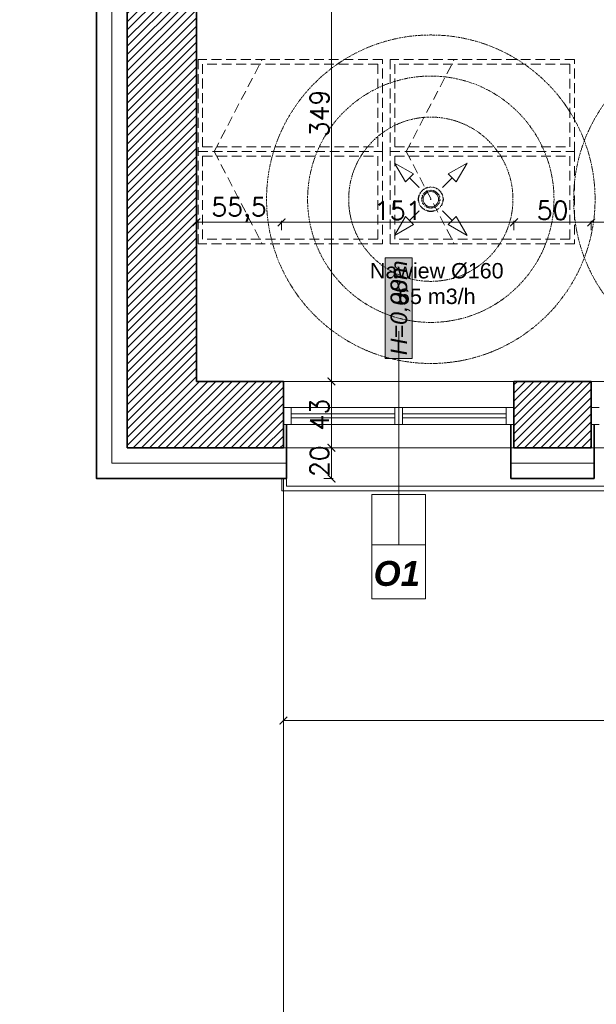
# Model space of a CAD drawing. Header units: millimetres. Extents: x -740 to 33545, y -26688 to 22494.
# Tile 81 of 256: x 8817 to 9192, y 9377 to 10018. Entities that reach past the tile are written whole.
import ezdxf
from ezdxf.lldxf.tags import DXFTag

# ---------------------------------------------------------------- set-up
doc = ezdxf.new("R2010")
doc.units = ezdxf.units.MM
doc.header["$MEASUREMENT"] = 0
for name, pattern in [('CENTERX2', [101.6, 63.5, -12.7, 12.7, -12.7]), ('DASHDOT', [1, 0.5, -0.25, 0, -0.25]), ('DASHED2', [9.525, 6.35, -3.175]), ('DIVIDE2', [0.625, 0.25, -0.125, 0, -0.125, 0, -0.125])]:
    doc.linetypes.add(name, pattern=pattern)
doc.layers.get('Defpoints').update_dxf_attribs({"color": 252})
for name, color, linetype, lineweight in [('## went', 20, 'DIVIDE2', 15), ('_IS_Nawiew', 5, 'Continuous', 20), ('A_istniejące ściany', 252, 'Continuous', 35), ('A_izolacja', 252, 'Continuous', 9), ('A_l.przerywana', 252, 'ICAD_ISO03W100', 9), ('A_linie widokowe', 252, 'Continuous', 18), ('A_okna wymieniane', 252, 'Continuous', 15), ('A_opisy', 252, 'Continuous', 15), ('A_wyposażenie', 252, 'Continuous', 9), ('A_ściany projektowane', 252, 'Continuous', 35), ('l.przerywana', 252, 'ICAD_ISO03W100', 5), ('l.wypełnien', 252, 'Continuous', 5), ('Nowe_820-G Rysunki Obrazki_Nr_pióra__1', 252, 'Continuous', 13), ('wymiarowanie', 252, 'Continuous', 9)]:
    doc.layers.add(name, color=color, linetype=linetype, lineweight=lineweight)
doc.layers.add('## went NIEWID', color=51, linetype='DASHDOT', lineweight=15, plot=False)
doc.layers.add('_IS_EKO_Opis_Wentylacja', color=7, linetype='CENTERX2')
doc.styles.add('Arial', font='arial.ttf')
doc.styles.add('ARIALL', font='GOTHIC.TTF', dxfattribs={"height": 40})
doc.styles.add('styl2', font='simplex.shx')
doc.linetypes.add('BATTING', pattern='A,0.00254,-2.54,[134,ltypeshp.shx,S=2.54,R=0,X=-2.54,Y=0],-5.08,[134,ltypeshp.shx,S=2.54,R=180,X=2.54,Y=0],-2.54', length=10.16254)
tags = doc.linetypes.add('ICAD_ISO03W100', pattern=[30, 12, -18]).pattern_tags.tags
tags[6:7] = [DXFTag(74, 4), DXFTag(75, 0), DXFTag(340, '0'), DXFTag(46, 1.0), DXFTag(50, 0.0), DXFTag(44, 0.0), DXFTag(45, 0.0)]
tags[4:5] = [DXFTag(74, 4), DXFTag(75, 0), DXFTag(340, '0'), DXFTag(46, 1.0), DXFTag(50, 0.0), DXFTag(44, 0.0), DXFTag(45, 0.0)]
doc.dimstyles.new('Skala 1-50', dxfattribs={"dimtxt": 12, "dimasz": 5, "dimexe": 1, "dimexo": 1, "dimgap": 1.5, "dimtad": 1, "dimdec": 1, "dimrnd": 0.5, "dimtxsty": 'styl2', "dimblk": 'ARCHTICK', "dimcen": 5, "dimadec": 0, "dimazin": 0, "dimtfac": 1, "dimtdec": 1, "dimtmove": 1, "dimatfit": 3, "dimldrblk": 'ARCHTICK', "dimfxl": 0, "dimlwd": -1, "dimlwe": -1, "dimarcsym": 0})

# ---------------------------------------------------------------- blocks, each defined once
blk = doc.blocks.new('_ArchTick')
at = {"color": 0, "linetype": 'ByBlock', "const_width": 0.15}
blk.add_lwpolyline([(-0.5, -0.5), (0.5, 0.5)], dxfattribs=at)
blk = doc.blocks.new('*D1891')
at = {"layer": 'Defpoints', "color": 0}
for p in [(8988.77, 9739.58), (9538.82, 9719.58), (9538.82, 9562.04)]:
    blk.add_point(p, dxfattribs=at)
at = {"layer": 'wymiarowanie', "color": 0}
for p, q in [((8988.77, 9567.04), (8988.77, 9561.04)), ((9538.82, 9567.04), (9538.82, 9561.04)), ((8988.77, 9562.04), (9538.82, 9562.04))]:
    blk.add_line(p, q, dxfattribs=at)
at = {"layer": 'wymiarowanie', "color": 0, "xscale": 5, "yscale": 5, "zscale": 5, "rotation": 180}
blk.add_blockref('_ArchTick', (8988.77, 9562.04), dxfattribs=at)
at = {"layer": 'wymiarowanie', "color": 0, "xscale": 5, "yscale": 5, "zscale": 5}
blk.add_blockref('_ArchTick', (9538.82, 9562.04), dxfattribs=at)
at = {"layer": 'wymiarowanie', "color": 0, "insert": (9263.8, 9569.84), "char_height": 12, "attachment_point": 5, "style": 'styl2'}
blk.add_mtext('550', dxfattribs=at)
blk = doc.blocks.new('*D2060')
at = {"layer": 'Defpoints', "color": 0}
for p in [(8618.8, 9739.58), (8887.19, 9739.58), (8887.19, 9719.58)]:
    blk.add_point(p, dxfattribs=at)
at = {"layer": 'wymiarowanie', "color": 0}
for p, q in [((8623.8, 9739.58), (8617.8, 9739.58)), ((8618.8, 9719.58), (8618.8, 9739.58)), ((8623.8, 9719.58), (8617.8, 9719.58)), ((8618.8, 9719.58), (8618.8, 9686.85))]:
    blk.add_line(p, q, dxfattribs=at)
at = {"layer": 'wymiarowanie', "color": 0, "xscale": 5, "yscale": 5, "zscale": 5}
for p, rotation in [((8618.8, 9739.58), 90), ((8618.8, 9719.58), 270)]:
    blk.add_blockref('_ArchTick', p, dxfattribs=dict(at, rotation=rotation))
at = {"layer": 'wymiarowanie', "color": 0, "insert": (8611, 9697.09), "char_height": 12, "attachment_point": 5, "rotation": 90, "style": 'styl2'}
blk.add_mtext('20', dxfattribs=at)
blk = doc.blocks.new('*D2061')
at = {"layer": 'Defpoints', "color": 0}
for p in [(8618.8, 10133.59), (8867.19, 10133.59), (8887.19, 9739.58)]:
    blk.add_point(p, dxfattribs=at)
at = {"layer": 'wymiarowanie', "color": 0}
for p, q in [((8623.8, 10133.59), (8617.8, 10133.59)), ((8618.8, 9739.58), (8618.8, 10133.59)), ((8623.8, 9739.58), (8617.8, 9739.58))]:
    blk.add_line(p, q, dxfattribs=at)
at = {"layer": 'wymiarowanie', "color": 0, "xscale": 5, "yscale": 5, "zscale": 5}
for p, rotation in [((8618.8, 10133.59), 90), ((8618.8, 9739.58), 270)]:
    blk.add_blockref('_ArchTick', p, dxfattribs=dict(at, rotation=rotation))
at = {"layer": 'wymiarowanie', "color": 0, "insert": (8611, 9936.59), "char_height": 12, "attachment_point": 5, "rotation": 90, "style": 'styl2'}
blk.add_mtext('394', dxfattribs=at)
blk = doc.blocks.new('*D2074')
at = {"layer": 'Defpoints', "color": 0}
for p in [(8590.44, 9739.58), (8858.82, 9739.58), (8858.82, 9719.58)]:
    blk.add_point(p, dxfattribs=at)
at = {"layer": 'wymiarowanie', "color": 0}
for p, q in [((8595.44, 9739.58), (8589.44, 9739.58)), ((8590.44, 9719.58), (8590.44, 9739.58)), ((8595.44, 9719.58), (8589.44, 9719.58)), ((8590.44, 9719.58), (8590.44, 9686.85))]:
    blk.add_line(p, q, dxfattribs=at)
at = {"layer": 'wymiarowanie', "color": 0, "xscale": 5, "yscale": 5, "zscale": 5}
for p, rotation in [((8590.44, 9739.58), 90), ((8590.44, 9719.58), 270)]:
    blk.add_blockref('_ArchTick', p, dxfattribs=dict(at, rotation=rotation))
at = {"layer": 'wymiarowanie', "color": 0, "insert": (8582.64, 9697.09), "char_height": 12, "attachment_point": 5, "rotation": 90, "style": 'styl2'}
blk.add_mtext('20', dxfattribs=at)
blk = doc.blocks.new('*D2136')
at = {"layer": 'Defpoints', "color": 0}
for p in [(8867.19, 9739.58), (8887.19, 9739.58), (8887.19, 9186.8)]:
    blk.add_point(p, dxfattribs=at)
at = {"layer": 'wymiarowanie', "color": 0}
for p, q in [((8867.19, 9191.8), (8867.19, 9185.8)), ((8887.19, 9191.8), (8887.19, 9185.8)), ((8867.19, 9186.8), (8825.66, 9186.8)), ((8867.19, 9186.8), (8887.19, 9186.8))]:
    blk.add_line(p, q, dxfattribs=at)
at = {"layer": 'wymiarowanie', "color": 0, "xscale": 5, "yscale": 5, "zscale": 5, "rotation": 180}
blk.add_blockref('_ArchTick', (8867.19, 9186.8), dxfattribs=at)
at = {"layer": 'wymiarowanie', "color": 0, "xscale": 5, "yscale": 5, "zscale": 5}
blk.add_blockref('_ArchTick', (8887.19, 9186.8), dxfattribs=at)
at = {"layer": 'wymiarowanie', "color": 0, "insert": (8835.89, 9194.6), "char_height": 12, "attachment_point": 5, "style": 'styl2'}
blk.add_mtext('20', dxfattribs=at)
blk = doc.blocks.new('*D2137')
at = {"layer": 'Defpoints', "color": 0}
for p in [(8887.19, 9739.58), (8988.77, 9739.58), (8988.77, 9186.8)]:
    blk.add_point(p, dxfattribs=at)
at = {"layer": 'wymiarowanie', "color": 0}
for p, q in [((8887.19, 9191.8), (8887.19, 9185.8)), ((8988.77, 9191.8), (8988.77, 9185.8)), ((8887.19, 9186.8), (8988.77, 9186.8))]:
    blk.add_line(p, q, dxfattribs=at)
at = {"layer": 'wymiarowanie', "color": 0, "xscale": 5, "yscale": 5, "zscale": 5, "rotation": 180}
blk.add_blockref('_ArchTick', (8887.19, 9186.8), dxfattribs=at)
at = {"layer": 'wymiarowanie', "color": 0, "xscale": 5, "yscale": 5, "zscale": 5}
blk.add_blockref('_ArchTick', (8988.77, 9186.8), dxfattribs=at)
at = {"layer": 'wymiarowanie', "color": 0, "insert": (8937.98, 9195.15), "char_height": 12, "attachment_point": 5, "style": 'styl2'}
blk.add_mtext('101,5', dxfattribs=at)
blk = doc.blocks.new('*D2138')
at = {"layer": 'Defpoints', "color": 0}
for p in [(8988.77, 9739.58), (9138.77, 9739.58), (9138.77, 9186.8)]:
    blk.add_point(p, dxfattribs=at)
at = {"layer": 'wymiarowanie', "color": 0}
for p, q in [((8988.77, 9191.8), (8988.77, 9185.8)), ((9138.77, 9191.8), (9138.77, 9185.8)), ((8988.77, 9186.8), (9138.77, 9186.8))]:
    blk.add_line(p, q, dxfattribs=at)
at = {"layer": 'wymiarowanie', "color": 0, "xscale": 5, "yscale": 5, "zscale": 5, "rotation": 180}
blk.add_blockref('_ArchTick', (8988.77, 9186.8), dxfattribs=at)
at = {"layer": 'wymiarowanie', "color": 0, "xscale": 5, "yscale": 5, "zscale": 5}
blk.add_blockref('_ArchTick', (9138.77, 9186.8), dxfattribs=at)
at = {"layer": 'wymiarowanie', "color": 0, "insert": (9063.77, 9194.6), "char_height": 12, "attachment_point": 5, "style": 'styl2'}
blk.add_mtext('150', dxfattribs=at)
blk = doc.blocks.new('*D2139')
at = {"layer": 'Defpoints', "color": 0}
for p in [(9138.77, 9739.58), (9189.01, 9739.58), (9189.01, 9186.8)]:
    blk.add_point(p, dxfattribs=at)
at = {"layer": 'wymiarowanie', "color": 0}
for p, q in [((9138.77, 9191.8), (9138.77, 9185.8)), ((9189.01, 9191.8), (9189.01, 9185.8)), ((9138.77, 9186.8), (9189.01, 9186.8))]:
    blk.add_line(p, q, dxfattribs=at)
at = {"layer": 'wymiarowanie', "color": 0, "xscale": 5, "yscale": 5, "zscale": 5, "rotation": 180}
blk.add_blockref('_ArchTick', (9138.77, 9186.8), dxfattribs=at)
at = {"layer": 'wymiarowanie', "color": 0, "xscale": 5, "yscale": 5, "zscale": 5}
blk.add_blockref('_ArchTick', (9189.01, 9186.8), dxfattribs=at)
at = {"layer": 'wymiarowanie', "color": 0, "insert": (9163.89, 9194.6), "char_height": 12, "attachment_point": 5, "style": 'styl2'}
blk.add_mtext('50', dxfattribs=at)
blk = doc.blocks.new('*D2140')
at = {"layer": 'Defpoints', "color": 0}
for p in [(9189.01, 9739.58), (9339.01, 9739.58), (9339.01, 9186.8)]:
    blk.add_point(p, dxfattribs=at)
at = {"layer": 'wymiarowanie', "color": 0}
for p, q in [((9189.01, 9191.8), (9189.01, 9185.8)), ((9339.01, 9191.8), (9339.01, 9185.8)), ((9189.01, 9186.8), (9339.01, 9186.8))]:
    blk.add_line(p, q, dxfattribs=at)
at = {"layer": 'wymiarowanie', "color": 0, "xscale": 5, "yscale": 5, "zscale": 5, "rotation": 180}
blk.add_blockref('_ArchTick', (9189.01, 9186.8), dxfattribs=at)
at = {"layer": 'wymiarowanie', "color": 0, "xscale": 5, "yscale": 5, "zscale": 5}
blk.add_blockref('_ArchTick', (9339.01, 9186.8), dxfattribs=at)
at = {"layer": 'wymiarowanie', "color": 0, "insert": (9264.01, 9194.6), "char_height": 12, "attachment_point": 5, "style": 'styl2'}
blk.add_mtext('150', dxfattribs=at)
blk = doc.blocks.new('*D2643')
at = {"layer": 'Defpoints', "color": 0}
for p in [(8987.57, 9886.31), (8932.19, 9782.76), (8987.57, 9782.76)]:
    blk.add_point(p, dxfattribs=at)
at = {"layer": 'wymiarowanie', "color": 0}
for p, q in [((8932.19, 9881.31), (8932.19, 9887.31)), ((8932.19, 9886.31), (8987.57, 9886.31)), ((8987.57, 9881.31), (8987.57, 9887.31))]:
    blk.add_line(p, q, dxfattribs=at)
at = {"layer": 'wymiarowanie', "color": 0, "xscale": 5, "yscale": 5, "zscale": 5, "rotation": 180}
blk.add_blockref('_ArchTick', (8932.19, 9886.31), dxfattribs=at)
at = {"layer": 'wymiarowanie', "color": 0, "xscale": 5, "yscale": 5, "zscale": 5}
blk.add_blockref('_ArchTick', (8987.57, 9886.31), dxfattribs=at)
at = {"layer": 'wymiarowanie', "color": 0, "insert": (8959.88, 9894.51), "char_height": 12, "attachment_point": 5, "style": 'styl2'}
blk.add_mtext('55,5', dxfattribs=at)
blk = doc.blocks.new('*D2644')
at = {"layer": 'Defpoints', "color": 0}
for p in [(9138.77, 9886.31), (8987.57, 9782.76), (9138.77, 9782.76)]:
    blk.add_point(p, dxfattribs=at)
at = {"layer": 'wymiarowanie', "color": 0}
for p, q in [((8987.57, 9881.31), (8987.57, 9887.31)), ((8987.57, 9886.31), (9138.77, 9886.31)), ((9138.77, 9881.31), (9138.77, 9887.31))]:
    blk.add_line(p, q, dxfattribs=at)
at = {"layer": 'wymiarowanie', "color": 0, "xscale": 5, "yscale": 5, "zscale": 5, "rotation": 180}
blk.add_blockref('_ArchTick', (8987.57, 9886.31), dxfattribs=at)
at = {"layer": 'wymiarowanie', "color": 0, "xscale": 5, "yscale": 5, "zscale": 5}
blk.add_blockref('_ArchTick', (9138.77, 9886.31), dxfattribs=at)
at = {"layer": 'wymiarowanie', "color": 0, "insert": (9063.17, 9893.96), "char_height": 12, "attachment_point": 5, "style": 'styl2'}
blk.add_mtext('151', dxfattribs=at)
blk = doc.blocks.new('*D2645')
at = {"layer": 'Defpoints', "color": 0}
for p in [(9189.01, 9886.31), (9138.77, 9782.76), (9189.01, 9782.76)]:
    blk.add_point(p, dxfattribs=at)
at = {"layer": 'wymiarowanie', "color": 0}
for p, q in [((9138.77, 9881.31), (9138.77, 9887.31)), ((9138.77, 9886.31), (9189.01, 9886.31)), ((9189.01, 9881.31), (9189.01, 9887.31))]:
    blk.add_line(p, q, dxfattribs=at)
at = {"layer": 'wymiarowanie', "color": 0, "xscale": 5, "yscale": 5, "zscale": 5, "rotation": 180}
blk.add_blockref('_ArchTick', (9138.77, 9886.31), dxfattribs=at)
at = {"layer": 'wymiarowanie', "color": 0, "xscale": 5, "yscale": 5, "zscale": 5}
blk.add_blockref('_ArchTick', (9189.01, 9886.31), dxfattribs=at)
at = {"layer": 'wymiarowanie', "color": 0, "insert": (9163.89, 9894.11), "char_height": 12, "attachment_point": 5, "style": 'styl2'}
blk.add_mtext('50', dxfattribs=at)
blk = doc.blocks.new('*D2646')
at = {"layer": 'Defpoints', "color": 0}
for p in [(9339.01, 9886.31), (9189.01, 9782.76), (9339.01, 9782.76)]:
    blk.add_point(p, dxfattribs=at)
at = {"layer": 'wymiarowanie', "color": 0}
for p, q in [((9189.01, 9881.31), (9189.01, 9887.31)), ((9189.01, 9886.31), (9339.01, 9886.31)), ((9339.01, 9881.31), (9339.01, 9887.31))]:
    blk.add_line(p, q, dxfattribs=at)
at = {"layer": 'wymiarowanie', "color": 0, "xscale": 5, "yscale": 5, "zscale": 5, "rotation": 180}
blk.add_blockref('_ArchTick', (9189.01, 9886.31), dxfattribs=at)
at = {"layer": 'wymiarowanie', "color": 0, "xscale": 5, "yscale": 5, "zscale": 5}
blk.add_blockref('_ArchTick', (9339.01, 9886.31), dxfattribs=at)
at = {"layer": 'wymiarowanie', "color": 0, "insert": (9264.01, 9894.11), "char_height": 12, "attachment_point": 5, "style": 'styl2'}
blk.add_mtext('150', dxfattribs=at)
blk = doc.blocks.new('*D2750')
at = {"layer": 'Defpoints', "color": 0}
for p in [(8932.19, 10131.59), (8988.77, 9782.76), (9020.04, 9782.76)]:
    blk.add_point(p, dxfattribs=at)
at = {"layer": 'wymiarowanie', "color": 0}
for p, q in [((9015.04, 10131.59), (9021.04, 10131.59)), ((9020.04, 10131.59), (9020.04, 9782.76)), ((9015.04, 9782.76), (9021.04, 9782.76))]:
    blk.add_line(p, q, dxfattribs=at)
at = {"layer": 'wymiarowanie', "color": 0, "xscale": 5, "yscale": 5, "zscale": 5}
for p, rotation in [((9020.04, 10131.59), 90), ((9020.04, 9782.76), 270)]:
    blk.add_blockref('_ArchTick', p, dxfattribs=dict(at, rotation=rotation))
at = {"layer": 'wymiarowanie', "color": 0, "insert": (9012.24, 9957.18), "char_height": 12, "attachment_point": 5, "rotation": 90, "style": 'styl2'}
blk.add_mtext('349', dxfattribs=at)
blk = doc.blocks.new('*D2751')
at = {"layer": 'Defpoints', "color": 0}
for p in [(8988.77, 9782.76), (8987.57, 9739.58), (9020.04, 9739.58)]:
    blk.add_point(p, dxfattribs=at)
at = {"layer": 'wymiarowanie', "color": 0}
for p, q in [((9015.04, 9782.76), (9021.04, 9782.76)), ((9020.04, 9782.76), (9020.04, 9739.58)), ((9015.04, 9739.58), (9021.04, 9739.58))]:
    blk.add_line(p, q, dxfattribs=at)
at = {"layer": 'wymiarowanie', "color": 0, "xscale": 5, "yscale": 5, "zscale": 5}
for p, rotation in [((9020.04, 9782.76), 90), ((9020.04, 9739.58), 270)]:
    blk.add_blockref('_ArchTick', p, dxfattribs=dict(at, rotation=rotation))
at = {"layer": 'wymiarowanie', "color": 0, "insert": (9012.24, 9761.17), "char_height": 12, "attachment_point": 5, "rotation": 90, "style": 'styl2'}
blk.add_mtext('43', dxfattribs=at)
blk = doc.blocks.new('*D2752')
at = {"layer": 'Defpoints', "color": 0}
for p in [(8987.57, 9739.58), (8990.77, 9719.58), (9020.04, 9719.58)]:
    blk.add_point(p, dxfattribs=at)
at = {"layer": 'wymiarowanie', "color": 0}
for p, q in [((9015.04, 9739.58), (9021.04, 9739.58)), ((9020.04, 9739.58), (9020.04, 9719.58)), ((9015.04, 9719.58), (9021.04, 9719.58))]:
    blk.add_line(p, q, dxfattribs=at)
at = {"layer": 'wymiarowanie', "color": 0, "xscale": 5, "yscale": 5, "zscale": 5}
for p, rotation in [((9020.04, 9739.58), 90), ((9020.04, 9719.58), 270)]:
    blk.add_blockref('_ArchTick', p, dxfattribs=dict(at, rotation=rotation))
at = {"layer": 'wymiarowanie', "color": 0, "insert": (9012.24, 9730.92), "char_height": 12, "attachment_point": 5, "rotation": 90, "style": 'styl2'}
blk.add_mtext('20', dxfattribs=at)
blk = doc.blocks.new('erdrrer')
at = {"layer": '## went', "color": 5, "linetype": 'Continuous', "lineweight": 15}
for p, q in [((341343.16, 163325.05), (341331.68, 163331.67)), ((341331.68, 163331.67), (341338.31, 163320.2)), ((341331.68, 163331.67), (341338.31, 163320.2)), ((341364.32, 163325.05), (341375.8, 163331.67)), ((341375.8, 163331.67), (341369.17, 163320.2)), ((341375.8, 163331.67), (341369.17, 163320.2)), ((341338.31, 163320.2), (341343.16, 163325.05)), ((341338.31, 163320.2), (341343.16, 163325.05)), ((341346.65, 163316.7), (341340.73, 163322.62)), ((341360.83, 163316.7), (341366.75, 163322.62)), ((341369.17, 163320.2), (341364.32, 163325.05)), ((341369.17, 163320.2), (341364.32, 163325.05)), ((341346.82, 163316.53), (341346.82, 163316.53)), ((341346.65, 163302.53), (341340.73, 163296.61)), ((341346.82, 163302.7), (341346.82, 163302.7)), ((341360.66, 163302.7), (341360.66, 163302.7)), ((341360.83, 163302.53), (341366.75, 163296.61)), ((341338.31, 163299.03), (341331.68, 163287.56)), ((341343.16, 163294.18), (341338.31, 163299.03)), ((341343.16, 163294.18), (341338.31, 163299.03)), ((341364.32, 163294.18), (341369.17, 163299.03)), ((341364.32, 163294.18), (341369.17, 163299.03)), ((341369.17, 163299.03), (341375.8, 163287.56)), ((341331.68, 163287.56), (341343.16, 163294.18)), ((341331.68, 163287.56), (341343.16, 163294.18)), ((341375.8, 163287.56), (341364.32, 163294.18)), ((341375.8, 163287.56), (341364.32, 163294.18))]:
    blk.add_line(p, q, dxfattribs=at)
at = {"layer": '## went', "color": 5, "linetype": 'Continuous', "const_width": 0.0165}
for points in [[(341331.68, 163331.67), (341338.31, 163320.2), (341343.16, 163325.05)], [(341375.8, 163331.67), (341369.17, 163320.2), (341364.32, 163325.05)], [(341331.68, 163287.56), (341343.16, 163294.18), (341338.31, 163299.03)], [(341375.8, 163287.56), (341364.32, 163294.18), (341369.17, 163299.03)]]:
    blk.add_lwpolyline(points, close=True, dxfattribs=at)
at = {"layer": '## went', "color": 5, "lineweight": 30}
for radius in [7.45, 5.44]:
    blk.add_circle((341353.74, 163309.62), radius, dxfattribs=at)
at = {"layer": '## went', "color": 5, "lineweight": 15}
blk.add_point((341353.74, 163309.62), dxfattribs=at)
blk.add_point((341353.74, 163309.62), dxfattribs=at)
at = {"layer": '## went NIEWID'}
for radius in [100, 75, 50]:
    blk.add_circle((341353.74, 163309.62), radius, dxfattribs=at)

msp = doc.modelspace()

# ---------------------------------------------------------------- hatches: boundary and pattern name
at = {"layer": 'A_opisy', "ltscale": 0.3}
msp.add_hatch(color=256, dxfattribs=at).paths.add_polyline_path([(9055.01, 9797.7), (9055.01, 9863.16), (9072.54, 9863.16), (9072.54, 9797.7)])
msp.add_hatch(color=256, dxfattribs=at).paths.add_polyline_path([(9055.01, 9797.7), (9055.01, 9863.16), (9072.54, 9863.16), (9072.54, 9797.7)])
msp.add_hatch(color=256, dxfattribs=at).paths.add_polyline_path([(9055.01, 9797.7), (9055.01, 9863.16), (9072.54, 9863.16), (9072.54, 9797.7)])
msp.add_hatch(color=256, dxfattribs=at).paths.add_polyline_path([(9055.01, 9797.7), (9055.01, 9863.16), (9072.54, 9863.16), (9072.54, 9797.7)])
at = {"layer": 'l.wypełnien'}
h = msp.add_hatch(dxfattribs=at)
h.set_pattern_fill('ANSI31', color=256, scale=30, style=0)
h.paths.add_polyline_path([(8887.19, 10131.59), (8887.19, 9739.58), (8988.77, 9739.58), (8988.77, 9782.76), (8932.19, 9782.76), (8932.19, 10131.59), (8913.43, 10131.59), (8902.43, 10131.59)])
h.paths.add_polyline_path([(10184.83, 9782.76), (10254.19, 9782.76), (10254.19, 9762.76), (10279.59, 9762.76), (10279.59, 9782.76), (10294.77, 9782.76), (10294.77, 9739.58), (10184.83, 9739.58)])
h.paths.add_polyline_path([(9635.2, 9739.58), (9635.2, 9782.76), (9538.82, 9782.76), (9538.82, 9739.58)])
h.paths.add_polyline_path([(9189.01, 9739.58), (9189.01, 9782.76), (9138.77, 9782.76), (9138.77, 9739.58)])
h.paths.add_polyline_path([(9835.02, 9739.58), (9835.02, 9782.76), (9785.2, 9782.76), (9785.2, 9739.58)])
h.paths.add_polyline_path([(10034.83, 9739.58), (10034.83, 9782.76), (9985.02, 9782.76), (9985.02, 9739.58)])
h.paths.add_polyline_path([(9388.82, 9739.58), (9388.82, 9782.76), (9339.01, 9782.76), (9339.01, 9739.58)])
h.paths.add_polyline_path([(10301.6, 9739.58), (10314.77, 9739.58), (10314.77, 9782.76), (10294.77, 9782.76), (10294.77, 9739.58)])
h.paths.add_polyline_path([(10254.19, 9762.76), (10279.59, 9762.76), (10279.59, 9782.76), (10254.19, 9782.76)])

# ---------------------------------------------------------------- linework, layer by layer
at = {"layer": '_IS_Nawiew'}
msp.add_circle((9084.66, 9901.34), 5, dxfattribs=at)
at = {"layer": 'A_istniejące ściany'}
for points in [[(8887.19, 10131.59), (8887.19, 9739.58)], [(8932.19, 10131.59), (8932.19, 9782.76)], [(8988.77, 9782.76), (8932.19, 9782.76)], [(8988.77, 9782.76), (8971.49, 9782.76)], [(8981.65, 9782.76), (8988.77, 9782.76)], [(8988.77, 9739.58), (8988.77, 9782.76)], [(9189.01, 9782.76), (9138.77, 9782.76)], [(9138.77, 9782.76), (9138.77, 9739.58)], [(9189.01, 9739.58), (9189.01, 9782.76)], [(9138.77, 9739.58), (9138.77, 9754.82)], [(8887.19, 9739.58), (8988.77, 9739.58)], [(9138.77, 9739.58), (9189.01, 9739.58)]]:
    msp.add_lwpolyline(points, dxfattribs=at)
at = {"layer": 'A_izolacja', "lineweight": 35}
for p, q in [((8990.77, 9754.82), (8990.77, 9719.58)), ((9136.77, 9754.82), (9136.77, 9719.58)), ((9191.01, 9754.82), (9191.01, 9719.58))]:
    msp.add_line(p, q, dxfattribs=at)
for points in [[(8867.19, 10133.59), (8867.19, 9719.58), (8990.77, 9719.58)], [(9136.77, 9719.58), (9191.01, 9719.58)]]:
    msp.add_lwpolyline(points, dxfattribs=at)
at = {"layer": 'A_izolacja', "linetype": 'BATTING', "ltscale": 0.1}
for points in [[(8877.19, 10133.59), (8877.19, 9729.58), (8990.77, 9729.58)], [(9136.77, 9729.58), (9191.01, 9729.58)]]:
    msp.add_lwpolyline(points, dxfattribs=at)
at = {"layer": 'A_l.przerywana', "ltscale": 0.3}
for points in [[(8987.57, 9782.76), (9140.82, 9782.76)], [(9140.82, 9739.58), (8987.57, 9739.58)], [(10185.29, 9739.58), (9187.39, 9739.58)]]:
    msp.add_lwpolyline(points, dxfattribs=at)
at = {"layer": 'A_linie widokowe', "ltscale": 0.3}
msp.add_lwpolyline([(8987.77, 9719.58), (8987.77, 9711.58), (9539.82, 9711.58), (9539.82, 9719.58)], dxfattribs=at)
at = {"layer": 'A_okna wymieniane'}
for points in [[(8993.85, 9765.83), (8988.77, 9765.83)], [(8988.77, 9765.83), (8988.77, 9754.82)], [(8992.65, 9765.83), (9061.23, 9765.83)], [(8993.85, 9754.82), (8993.85, 9765.83)], [(9066.31, 9765.83), (9061.23, 9765.83)], [(9061.23, 9765.83), (9061.23, 9754.82)], [(9066.31, 9754.82), (9066.31, 9765.83)], [(9066.31, 9765.83), (9135.74, 9765.83)], [(9138.77, 9765.83), (9133.69, 9765.83)], [(9133.69, 9765.83), (9133.69, 9754.82)], [(9138.77, 9754.82), (9138.77, 9765.83)], [(9194.09, 9765.83), (9189.01, 9765.83)], [(9189.01, 9765.83), (9189.01, 9754.82)], [(9061.23, 9761.6), (8993.85, 9761.6)], [(8993.85, 9761.6), (8993.85, 9759.06)], [(8993.85, 9759.06), (9061.23, 9759.06)], [(9061.23, 9759.06), (9061.23, 9761.6)], [(9133.69, 9761.6), (9066.31, 9761.6)], [(9066.31, 9761.6), (9066.31, 9759.06)], [(9066.31, 9759.06), (9133.69, 9759.06)], [(9133.69, 9759.06), (9133.69, 9761.6)], [(8988.77, 9754.82), (8993.85, 9754.82)], [(9061.23, 9754.82), (8992.65, 9754.82)], [(9061.23, 9754.82), (9066.31, 9754.82)], [(9135.74, 9754.82), (9066.31, 9754.82)], [(9133.69, 9754.82), (9138.77, 9754.82)], [(9189.01, 9754.82), (9194.09, 9754.82)]]:
    msp.add_lwpolyline(points, dxfattribs=at)
at = {"layer": 'A_opisy'}
msp.add_line((9063.77, 9681.91), (9063.77, 9815.38), dxfattribs=at)
at = {"layer": 'A_opisy', "ltscale": 0.3}
for points in [[(9055.01, 9797.7), (9055.01, 9863.16), (9072.54, 9863.16), (9072.54, 9797.7)], [(9055.01, 9797.7), (9055.01, 9863.16), (9072.54, 9863.16), (9072.54, 9797.7)], [(9055.01, 9797.7), (9055.01, 9863.16), (9072.54, 9863.16), (9072.54, 9797.7)], [(9055.01, 9797.7), (9055.01, 9863.16), (9072.54, 9863.16), (9072.54, 9797.7)], [(9046.24, 9676.43), (9046.24, 9709.3), (9063.77, 9709.3), (9063.77, 9676.43)], [(9063.77, 9676.43), (9063.77, 9709.3), (9081.3, 9709.3), (9081.3, 9676.43)], [(9081.3, 9641.37), (9081.3, 9676.43), (9046.24, 9676.43), (9046.24, 9641.37)]]:
    msp.add_lwpolyline(points, close=True, dxfattribs=at)
at = {"layer": 'A_wyposażenie', "linetype": 'DASHED2'}
for p, q in [((8943.71, 9932.34), (8974.94, 9992.34)), ((8943.71, 9932.34), (8974.94, 9992.34)), ((9068.71, 9932.34), (9099.94, 9992.34)), ((9068.71, 9932.34), (9099.94, 9992.34)), ((8943.71, 9932.34), (8974.94, 9872.34)), ((8943.71, 9932.34), (8974.94, 9872.34)), ((9068.71, 9932.34), (9099.94, 9872.34)), ((9068.71, 9932.34), (9099.94, 9872.34))]:
    msp.add_line(p, q, dxfattribs=at)
for points in [[(8933.19, 9992.34), (8933.19, 9932.34), (9053.19, 9932.34), (9053.19, 9992.34)], [(8933.19, 9992.34), (8933.19, 9932.34), (9053.19, 9932.34), (9053.19, 9992.34)], [(8936.19, 9989.34), (8936.19, 9935.34), (9050.19, 9935.34), (9050.19, 9989.34)], [(8936.19, 9989.34), (8936.19, 9935.34), (9050.19, 9935.34), (9050.19, 9989.34)], [(9058.19, 9992.34), (9058.19, 9932.34), (9178.19, 9932.34), (9178.19, 9992.34)], [(9058.19, 9992.34), (9058.19, 9932.34), (9178.19, 9932.34), (9178.19, 9992.34)], [(9061.19, 9989.34), (9061.19, 9935.34), (9175.19, 9935.34), (9175.19, 9989.34)], [(9061.19, 9989.34), (9061.19, 9935.34), (9175.19, 9935.34), (9175.19, 9989.34)], [(8933.19, 9872.34), (8933.19, 9932.34), (9053.19, 9932.34), (9053.19, 9872.34)], [(8933.19, 9872.34), (8933.19, 9932.34), (9053.19, 9932.34), (9053.19, 9872.34)], [(9058.19, 9872.34), (9058.19, 9932.34), (9178.19, 9932.34), (9178.19, 9872.34)], [(9058.19, 9872.34), (9058.19, 9932.34), (9178.19, 9932.34), (9178.19, 9872.34)], [(8936.19, 9875.34), (8936.19, 9929.34), (9050.19, 9929.34), (9050.19, 9875.34)], [(8936.19, 9875.34), (8936.19, 9929.34), (9050.19, 9929.34), (9050.19, 9875.34)], [(9061.19, 9875.34), (9061.19, 9929.34), (9175.19, 9929.34), (9175.19, 9875.34)], [(9061.19, 9875.34), (9061.19, 9929.34), (9175.19, 9929.34), (9175.19, 9875.34)]]:
    msp.add_lwpolyline(points, close=True, dxfattribs=at)
at = {"layer": 'A_ściany projektowane'}
for p, q in [((8988.77, 9754.82), (8988.77, 9739.58)), ((9138.77, 9754.82), (9138.77, 9739.58))]:
    msp.add_line(p, q, dxfattribs=at)
at = {"layer": 'l.przerywana', "ltscale": 0.3}
msp.add_lwpolyline([(8990.77, 9719.58), (8990.77, 9714.58), (9536.82, 9714.58), (9536.82, 9719.58)], dxfattribs=at)
at = {"layer": 'Nowe_820-G Rysunki Obrazki_Nr_pióra__1', "linetype": 'Continuous', "lineweight": 13}
for points in [[(8932.19, 9917.38), (8932.19, 9927.54)], [(8932.19, 9917.38), (8932.19, 9907.22)], [(9187.39, 9782.76), (9340.63, 9782.76)], [(8988.77, 9739.58), (8988.77, 9754.82)]]:
    msp.add_lwpolyline(points, dxfattribs=at)
at = {"layer": 'wymiarowanie', "linetype": 'ICAD_ISO03W100', "ltscale": 0.2}
msp.add_line((8988.77, 9719.58), (8988.77, 9191.8), dxfattribs=at)

# ---------------------------------------------------------------- block references
at = {"layer": '_IS_Nawiew', "xscale": 1.0688, "yscale": 1.0688, "zscale": 1.0688}
for p in [(-355754.22, -164643.98), (-355554.4, -164643.98)]:
    msp.add_blockref('erdrrer', p, dxfattribs=at)

# ---------------------------------------------------------------- texts
at = {"layer": '_IS_EKO_Opis_Wentylacja', "insert": (9088.54, 9846.42), "char_height": 10, "width": 108.1234, "attachment_point": 5, "style": 'Arial'}
msp.add_mtext('Nawiew %%C160 \\P65 m3/h', dxfattribs=at)
at = {"layer": 'A_opisy', "ltscale": 0.3, "insert": (9058.46, 9799.82), "char_height": 10.8, "width": 109.7533, "attachment_point": 1, "rotation": 90, "style": 'ARIALL'}
for s in ['{\\fArial|b0|i1|c238|p34;H=0,00m}', '{\\fArial|b0|i1|c238|p34;H=0,98m}']:
    msp.add_mtext(s, dxfattribs=at)
at = {"layer": 'A_opisy', "ltscale": 0.3, "insert": (9077.64, 9649.51), "char_height": 16.2, "width": 109.7533, "attachment_point": 9, "style": 'ARIALL'}
msp.add_mtext('{\\fArial|b1|i1|c238|p34;O1}', dxfattribs=at)

# ---------------------------------------------------------------- dimensions: what is measured, and where the dimension line sits
at = {"layer": 'wymiarowanie'}
for base, p1, p2, picture, middle in [((8618.8, 10133.59), (8887.19, 9739.58), (8867.19, 10133.59), '*D2061', (8611, 9936.59)), ((9020.04, 9782.76), (8932.19, 10131.59), (8988.77, 9782.76), '*D2750', (9012.24, 9957.18)), ((9020.04, 9739.58), (8988.77, 9782.76), (8987.57, 9739.58), '*D2751', (9012.24, 9761.17))]:
    dim = msp.add_linear_dim(base=base, p1=p1, p2=p2, angle=90, dimstyle='Skala 1-50', dxfattribs=at)
    dim.commit()
    dim.dimension.update_dxf_attribs({"geometry": picture, "text_midpoint": middle})
for base, p1, p2, picture, middle in [((8987.57, 9886.31), (8932.19, 9782.76), (8987.57, 9782.76), '*D2643', (8959.88, 9894.51)), ((9138.77, 9886.31), (8987.57, 9782.76), (9138.77, 9782.76), '*D2644', (9063.17, 9893.96)), ((9189.01, 9886.31), (9138.77, 9782.76), (9189.01, 9782.76), '*D2645', (9163.89, 9894.11)), ((9339.01, 9886.31), (9189.01, 9782.76), (9339.01, 9782.76), '*D2646', (9264.01, 9894.11)), ((8988.77, 9186.8), (8887.19, 9739.58), (8988.77, 9739.58), '*D2137', (8937.98, 9195.15)), ((9538.82212911, 9562.0431076), (8988.77212911, 9739.58289632), (9538.82212911, 9719.58289632), '*D1891', (9263.79712911, 9569.8431076)), ((9138.77, 9186.8), (8988.77, 9739.58), (9138.77, 9739.58), '*D2138', (9063.77, 9194.6)), ((9189.01, 9186.8), (9138.77, 9739.58), (9189.01, 9739.58), '*D2139', (9163.89, 9194.6)), ((9339.01, 9186.8), (9189.01, 9739.58), (9339.01, 9739.58), '*D2140', (9264.01, 9194.6))]:
    dim = msp.add_linear_dim(base=base, p1=p1, p2=p2, dimstyle='Skala 1-50', dxfattribs=at)
    dim.commit()
    dim.dimension.update_dxf_attribs({"geometry": picture, "text_midpoint": middle})
for base, p1, p2, picture, middle in [((8590.44, 9739.58), (8858.82, 9719.58), (8858.82, 9739.58), '*D2074', (8592.48, 9697.09)), ((8618.8, 9739.58), (8887.19, 9719.58), (8887.19, 9739.58), '*D2060', (8620.84, 9697.09)), ((9020.04, 9719.58), (8987.57, 9739.58), (8990.77, 9719.58), '*D2752', (9020.04, 9730.92))]:
    dim = msp.add_linear_dim(base=base, p1=p1, p2=p2, angle=90, dimstyle='Skala 1-50', dxfattribs=at)
    dim.commit()
    dim.dimension.update_dxf_attribs({"geometry": picture, "text_midpoint": middle, "dimtype": 160})
dim = msp.add_linear_dim(base=(8887.19, 9186.8), p1=(8867.19, 9739.58), p2=(8887.19, 9739.58), dimstyle='Skala 1-50', dxfattribs=at)
dim.commit()
dim.dimension.update_dxf_attribs({"geometry": '*D2136', "text_midpoint": (8835.89, 9190.13), "dimtype": 160})

doc.saveas('drawing.dxf')
